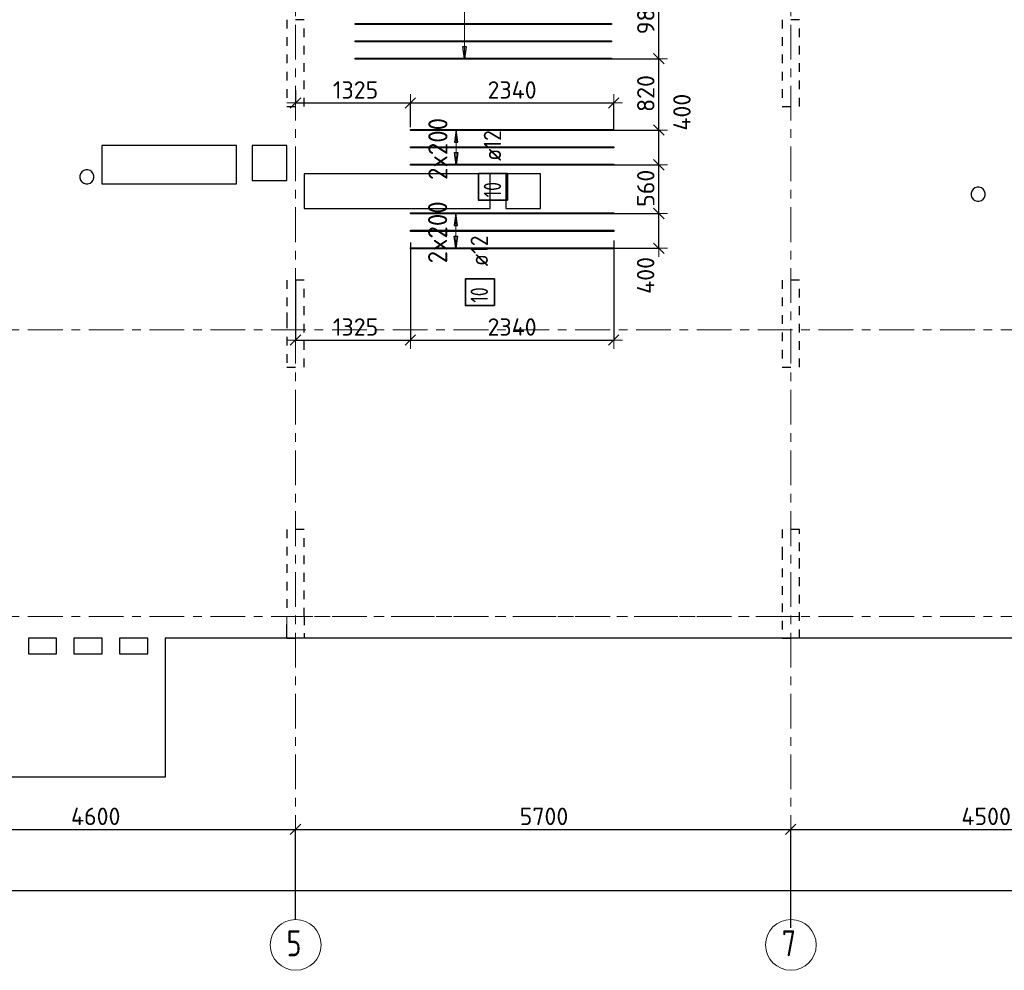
# Model space of a CAD drawing. Header units: metres. Extents: x -38 to 97, y -15 to 21.
# Tile 3 of 233: x 11 to 22, y -4 to 7. Entities that reach past the tile are written whole.
import ezdxf

# ---------------------------------------------------------------- set-up
doc = ezdxf.new("R2010")
doc.units = ezdxf.units.M
doc.header["$PDMODE"] = 65
for name, pattern in [('______11', [0.5, 0.4, -0.05, 0, -0.05]), ('______2', [0.0405, 0.03, -0.0105]), ('______3', [0.5, 0.4, -0.1]), ('______5', [1.1, 0.8, -0.1, 0.1, -0.1])]:
    doc.linetypes.add(name, pattern=pattern)
for name, color, linetype, lineweight in [('XR$2$Осевая линия (1)', 7, '______5', 13), ('XR$2$Размерная линия (1)', 7, 'Continuous', 13), ('XR$5$Балка (1)', 7, '______3', 13), ('XR$5$Перекрытие (1)', 7, 'Continuous', 35), ('XR$5$Размерная линия (1)', 7, 'Continuous', 13)]:
    doc.layers.add(name, color=color, linetype=linetype, lineweight=lineweight)
doc.layers.add('XR$5$Арм.стержн.Доп. Арм верхн.зоны Х', color=7, linetype='Continuous', lineweight=35, true_color=0x8c8cff)
doc.layers.add('XR$7$Стена_ бетон несущ.', color=7, linetype='Continuous', lineweight=70, true_color=0xb4b496)
doc.styles.add('ISOCPEUR', font='txt')
doc.dimstyles.new('DIMSTYLE_3', dxfattribs={"dimtxt": 0.2, "dimasz": 0.2, "dimexe": 0, "dimexo": 0, "dimgap": 0.1, "dimtad": 2, "dimdec": 0, "dimlfac": 1000, "dimrnd": 5, "dimzin": 12, "dimdsep": 46, "dimtxsty": 'ISOCPEUR', "dimblk1": 'ALL_ML_STRICH', "dimblk2": 'ALL_ML_STRICH', "dimsah": 1, "dimcen": 0, "dimclrd": 7, "dimclre": 256, "dimclrt": 7, "dimadec": 0, "dimazin": 0, "dimtfac": 1, "dimtdec": 0, "dimtix": 1, "dimtmove": 2, "dimatfit": 3, "dimfxl": 0, "dimtzin": 0, "dimlwd": 0, "dimlwe": -3, "dimarcsym": 0})
doc.dimstyles.new('DIMSTYLE_36', dxfattribs={"dimtxt": 0.2, "dimasz": 0.2, "dimexe": 0, "dimexo": 0, "dimgap": 0.1, "dimtad": 2, "dimdec": 0, "dimlfac": 1000, "dimrnd": 5, "dimzin": 12, "dimdsep": 46, "dimtxsty": 'ISOCPEUR', "dimblk1": 'ALL_ML_STRICH', "dimblk2": 'ALL_ML_STRICH', "dimsah": 1, "dimcen": 0, "dimclrd": 7, "dimclre": 256, "dimclrt": 7, "dimadec": 0, "dimazin": 0, "dimtfac": 1, "dimtdec": 0, "dimtix": 1, "dimtmove": 2, "dimatfit": 3, "dimfxl": 0, "dimtvp": 1.2, "dimtzin": 0, "dimlwd": 0, "dimlwe": -3, "dimarcsym": 0})
doc.dimstyles.new('DIMSTYLE_43', dxfattribs={"dimtxt": 0.2, "dimasz": 0.2, "dimexe": 0, "dimexo": 0, "dimgap": 0.1, "dimtad": 0, "dimdec": 0, "dimlfac": 1000, "dimrnd": 5, "dimzin": 12, "dimdsep": 46, "dimtxsty": 'ISOCPEUR', "dimblk1": 'ALL_ML_STRICH', "dimblk2": 'ALL_ML_STRICH', "dimsah": 1, "dimcen": 0, "dimclrd": 7, "dimclre": 256, "dimclrt": 7, "dimadec": 0, "dimazin": 0, "dimtfac": 1, "dimtdec": 0, "dimtix": 1, "dimtmove": 2, "dimatfit": 3, "dimfxl": 0, "dimtvp": 1.2, "dimtzin": 0, "dimlwd": 0, "dimlwe": -3, "dimarcsym": 0})

# ---------------------------------------------------------------- blocks, each defined once
blk = doc.blocks.new('ALL_ML_STRICH')
at = {"color": 0, "linetype": 'ByBlock', "lineweight": -2}
for p, q in [((-1, 0), (0.5, 0)), ((-0.3, -0.3), (0.3, 0.3)), ((0, -0.5), (0, 0.5))]:
    blk.add_line(p, q, dxfattribs=at)
blk = doc.blocks.new('*D12')
at = {"layer": 'DEFPOINTS', "color": 7, "linetype": 'Continuous', "lineweight": 13, "transparency": 33554687}
for p in [(0.5, -3.103), (0.5, -3.156), (61.6, -3.14)]:
    blk.add_point(p, dxfattribs=at)
at = {"layer": 'XR$2$Размерная линия (1)', "color": 9, "linetype": 'Continuous', "lineweight": -2, "true_color": 0xc7c7c7, "transparency": 33554687}
for p, q in [((0.5, -3.123), (0.5, -3.156)), ((61.6, -3.156), (61.6, -3.156))]:
    blk.add_line(p, q, dxfattribs=at)
at = {"layer": 'XR$2$Размерная линия (1)', "color": 7, "linetype": 'Continuous', "lineweight": -2, "transparency": 33554687}
blk.add_line((0.5, -3.156), (61.6, -3.156), dxfattribs=at)
at = {"layer": 'XR$2$Размерная линия (1)', "color": 7, "linetype": 'Continuous', "lineweight": 13, "transparency": 33554687, "xscale": 0.2, "yscale": 0.2, "zscale": 0.2, "rotation": 180}
blk.add_blockref('ALL_ML_STRICH', (0.5, -3.156), dxfattribs=at)
at = {"layer": 'XR$2$Размерная линия (1)', "color": 7, "linetype": 'Continuous', "lineweight": 13, "transparency": 33554687, "xscale": 0.2, "yscale": 0.2, "zscale": 0.2}
blk.add_blockref('ALL_ML_STRICH', (61.6, -3.156), dxfattribs=at)
at = {"layer": 'XR$2$Размерная линия (1)', "color": 7, "linetype": 'Continuous', "lineweight": 13, "transparency": 33554687, "insert": (31.1, -3.006), "char_height": 0.2, "width": 1, "attachment_point": 5, "style": 'ISOCPEUR'}
blk.add_mtext('\\A1;{61100}', dxfattribs=at)
blk = doc.blocks.new('*D15')
at = {"layer": 'DEFPOINTS', "color": 7, "linetype": 'Continuous', "lineweight": 13, "transparency": 33554687}
for p in [(9.15, -2.452), (9.15, -3.513), (13.75, -3.513)]:
    blk.add_point(p, dxfattribs=at)
at = {"layer": 'XR$2$Размерная линия (1)', "color": 9, "linetype": 'Continuous', "lineweight": -2, "true_color": 0xc7c7c7, "transparency": 33554687}
for p, q in [((9.15, -3.493), (9.15, -2.452)), ((13.75, -3.493), (13.75, -2.452))]:
    blk.add_line(p, q, dxfattribs=at)
at = {"layer": 'XR$2$Размерная линия (1)', "color": 7, "linetype": 'Continuous', "lineweight": -2, "transparency": 33554687}
blk.add_line((9.15, -2.452), (13.75, -2.452), dxfattribs=at)
at = {"layer": 'XR$2$Размерная линия (1)', "color": 7, "linetype": 'Continuous', "lineweight": 13, "transparency": 33554687, "xscale": 0.2, "yscale": 0.2, "zscale": 0.2, "rotation": 180}
blk.add_blockref('ALL_ML_STRICH', (9.15, -2.452), dxfattribs=at)
at = {"layer": 'XR$2$Размерная линия (1)', "color": 7, "linetype": 'Continuous', "lineweight": 13, "transparency": 33554687, "xscale": 0.2, "yscale": 0.2, "zscale": 0.2}
blk.add_blockref('ALL_ML_STRICH', (13.75, -2.452), dxfattribs=at)
at = {"layer": 'XR$2$Размерная линия (1)', "color": 7, "linetype": 'Continuous', "lineweight": 13, "transparency": 33554687, "insert": (11.45, -2.302), "char_height": 0.2, "width": 0.8, "attachment_point": 5, "style": 'ISOCPEUR'}
blk.add_mtext('\\A1;{4600}', dxfattribs=at)
blk = doc.blocks.new('*D16')
at = {"layer": 'DEFPOINTS', "color": 7, "linetype": 'Continuous', "lineweight": 13, "transparency": 33554687}
for p in [(13.75, -2.452), (13.75, -3.513), (19.45, -3.607)]:
    blk.add_point(p, dxfattribs=at)
at = {"layer": 'XR$2$Размерная линия (1)', "color": 9, "linetype": 'Continuous', "lineweight": -2, "true_color": 0xc7c7c7, "transparency": 33554687}
for p, q in [((13.75, -3.493), (13.75, -2.452)), ((19.45, -3.587), (19.45, -2.452))]:
    blk.add_line(p, q, dxfattribs=at)
at = {"layer": 'XR$2$Размерная линия (1)', "color": 7, "linetype": 'Continuous', "lineweight": -2, "transparency": 33554687}
blk.add_line((13.75, -2.452), (19.45, -2.452), dxfattribs=at)
at = {"layer": 'XR$2$Размерная линия (1)', "color": 7, "linetype": 'Continuous', "lineweight": 13, "transparency": 33554687, "xscale": 0.2, "yscale": 0.2, "zscale": 0.2, "rotation": 180}
blk.add_blockref('ALL_ML_STRICH', (13.75, -2.452), dxfattribs=at)
at = {"layer": 'XR$2$Размерная линия (1)', "color": 7, "linetype": 'Continuous', "lineweight": 13, "transparency": 33554687, "xscale": 0.2, "yscale": 0.2, "zscale": 0.2}
blk.add_blockref('ALL_ML_STRICH', (19.45, -2.452), dxfattribs=at)
at = {"layer": 'XR$2$Размерная линия (1)', "color": 7, "linetype": 'Continuous', "lineweight": 13, "transparency": 33554687, "insert": (16.61, -2.302), "char_height": 0.2, "width": 0.8, "attachment_point": 5, "style": 'ISOCPEUR'}
blk.add_mtext('\\A1;{5700}', dxfattribs=at)
blk = doc.blocks.new('*D17')
at = {"layer": 'DEFPOINTS', "color": 7, "linetype": 'Continuous', "lineweight": 13, "transparency": 33554687}
for p in [(19.45, -2.452), (19.45, -3.607), (23.95, -3.521)]:
    blk.add_point(p, dxfattribs=at)
at = {"layer": 'XR$2$Размерная линия (1)', "color": 9, "linetype": 'Continuous', "lineweight": -2, "true_color": 0xc7c7c7, "transparency": 33554687}
for p, q in [((19.45, -3.587), (19.45, -2.452)), ((23.95, -3.501), (23.95, -2.452))]:
    blk.add_line(p, q, dxfattribs=at)
at = {"layer": 'XR$2$Размерная линия (1)', "color": 7, "linetype": 'Continuous', "lineweight": -2, "transparency": 33554687}
blk.add_line((19.45, -2.452), (23.95, -2.452), dxfattribs=at)
at = {"layer": 'XR$2$Размерная линия (1)', "color": 7, "linetype": 'Continuous', "lineweight": 13, "transparency": 33554687, "xscale": 0.2, "yscale": 0.2, "zscale": 0.2, "rotation": 180}
blk.add_blockref('ALL_ML_STRICH', (19.45, -2.452), dxfattribs=at)
at = {"layer": 'XR$2$Размерная линия (1)', "color": 7, "linetype": 'Continuous', "lineweight": 13, "transparency": 33554687, "xscale": 0.2, "yscale": 0.2, "zscale": 0.2}
blk.add_blockref('ALL_ML_STRICH', (23.95, -2.452), dxfattribs=at)
at = {"layer": 'XR$2$Размерная линия (1)', "color": 7, "linetype": 'Continuous', "lineweight": 13, "transparency": 33554687, "insert": (21.7, -2.302), "char_height": 0.2, "width": 0.8, "attachment_point": 5, "style": 'ISOCPEUR'}
blk.add_mtext('\\A1;{4500}', dxfattribs=at)
blk = doc.blocks.new('*D631')
at = {"layer": 'DEFPOINTS', "color": 7, "linetype": 'Continuous', "lineweight": 13, "transparency": 33554687}
for p in [(17.277, 4.639), (17.312, 4.239), (17.932, 4.239)]:
    blk.add_point(p, dxfattribs=at)
at = {"layer": 'XR$5$Размерная линия (1)', "color": 9, "linetype": 'Continuous', "lineweight": -2, "true_color": 0xc7c7c7, "transparency": 33554687}
for p, q in [((17.297, 4.639), (17.932, 4.639)), ((17.332, 4.239), (17.932, 4.239))]:
    blk.add_line(p, q, dxfattribs=at)
at = {"layer": 'XR$5$Размерная линия (1)', "color": 7, "linetype": 'Continuous', "lineweight": -2, "transparency": 33554687}
blk.add_line((17.932, 4.239), (17.932, 4.639), dxfattribs=at)
at = {"layer": 'XR$5$Размерная линия (1)', "color": 7, "linetype": 'Continuous', "lineweight": 13, "transparency": 33554687, "xscale": 0.2, "yscale": 0.2, "zscale": 0.2}
for p, rotation in [((17.932, 4.639), 90), ((17.932, 4.239), 270)]:
    blk.add_blockref('ALL_ML_STRICH', p, dxfattribs=dict(at, rotation=rotation))
at = {"layer": 'XR$5$Размерная линия (1)', "color": 7, "linetype": 'Continuous', "lineweight": 13, "transparency": 33554687, "insert": (17.78, 3.926), "char_height": 0.2, "width": 0.6, "attachment_point": 5, "rotation": 90, "style": 'ISOCPEUR'}
blk.add_mtext('\\A1;{400}', dxfattribs=at)
blk = doc.blocks.new('*D632')
at = {"layer": 'DEFPOINTS', "color": 7, "linetype": 'Continuous', "lineweight": 13, "transparency": 33554687}
for p in [(17.355, 5.199), (17.277, 4.639), (17.932, 4.639)]:
    blk.add_point(p, dxfattribs=at)
at = {"layer": 'XR$5$Размерная линия (1)', "color": 9, "linetype": 'Continuous', "lineweight": -2, "true_color": 0xc7c7c7, "transparency": 33554687}
for p, q in [((17.375, 5.199), (17.932, 5.199)), ((17.297, 4.639), (17.932, 4.639))]:
    blk.add_line(p, q, dxfattribs=at)
at = {"layer": 'XR$5$Размерная линия (1)', "color": 7, "linetype": 'Continuous', "lineweight": -2, "transparency": 33554687}
blk.add_line((17.932, 4.639), (17.932, 5.199), dxfattribs=at)
at = {"layer": 'XR$5$Размерная линия (1)', "color": 7, "linetype": 'Continuous', "lineweight": 13, "transparency": 33554687, "xscale": 0.2, "yscale": 0.2, "zscale": 0.2}
for p, rotation in [((17.932, 5.199), 90), ((17.932, 4.639), 270)]:
    blk.add_blockref('ALL_ML_STRICH', p, dxfattribs=dict(at, rotation=rotation))
at = {"layer": 'XR$5$Размерная линия (1)', "color": 7, "linetype": 'Continuous', "lineweight": 13, "transparency": 33554687, "insert": (17.782, 4.929), "char_height": 0.2, "width": 0.6, "attachment_point": 5, "rotation": 90, "style": 'ISOCPEUR'}
blk.add_mtext('\\A1;{560}', dxfattribs=at)
blk = doc.blocks.new('*D633')
at = {"layer": 'DEFPOINTS', "color": 7, "linetype": 'Continuous', "lineweight": 13, "transparency": 33554687}
for p in [(17.348, 5.599), (17.355, 5.199), (17.932, 5.199)]:
    blk.add_point(p, dxfattribs=at)
at = {"layer": 'XR$5$Размерная линия (1)', "color": 9, "linetype": 'Continuous', "lineweight": -2, "true_color": 0xc7c7c7, "transparency": 33554687}
for p, q in [((17.368, 5.599), (17.932, 5.599)), ((17.375, 5.199), (17.932, 5.199))]:
    blk.add_line(p, q, dxfattribs=at)
at = {"layer": 'XR$5$Размерная линия (1)', "color": 7, "linetype": 'Continuous', "lineweight": -2, "transparency": 33554687}
blk.add_line((17.932, 5.199), (17.932, 5.599), dxfattribs=at)
at = {"layer": 'XR$5$Размерная линия (1)', "color": 7, "linetype": 'Continuous', "lineweight": 13, "transparency": 33554687, "xscale": 0.2, "yscale": 0.2, "zscale": 0.2}
for p, rotation in [((17.932, 5.599), 90), ((17.932, 5.199), 270)]:
    blk.add_blockref('ALL_ML_STRICH', p, dxfattribs=dict(at, rotation=rotation))
at = {"layer": 'XR$5$Размерная линия (1)', "color": 7, "linetype": 'Continuous', "lineweight": 13, "transparency": 33554687, "insert": (18.198, 5.805), "char_height": 0.2, "width": 0.6, "attachment_point": 5, "rotation": 90, "style": 'ISOCPEUR'}
blk.add_mtext('\\A1;{400}', dxfattribs=at)
blk = doc.blocks.new('*D634')
at = {"layer": 'DEFPOINTS', "color": 7, "linetype": 'Continuous', "lineweight": 13, "transparency": 33554687}
for p in [(17.314, 6.42), (17.348, 5.599), (17.932, 5.599)]:
    blk.add_point(p, dxfattribs=at)
at = {"layer": 'XR$5$Размерная линия (1)', "color": 9, "linetype": 'Continuous', "lineweight": -2, "true_color": 0xc7c7c7, "transparency": 33554687}
for p, q in [((17.334, 6.42), (17.932, 6.42)), ((17.368, 5.599), (17.932, 5.599))]:
    blk.add_line(p, q, dxfattribs=at)
at = {"layer": 'XR$5$Размерная линия (1)', "color": 7, "linetype": 'Continuous', "lineweight": -2, "transparency": 33554687}
blk.add_line((17.932, 5.599), (17.932, 6.42), dxfattribs=at)
at = {"layer": 'XR$5$Размерная линия (1)', "color": 7, "linetype": 'Continuous', "lineweight": 13, "transparency": 33554687, "xscale": 0.2, "yscale": 0.2, "zscale": 0.2}
for p, rotation in [((17.932, 6.42), 90), ((17.932, 5.599), 270)]:
    blk.add_blockref('ALL_ML_STRICH', p, dxfattribs=dict(at, rotation=rotation))
at = {"layer": 'XR$5$Размерная линия (1)', "color": 7, "linetype": 'Continuous', "lineweight": 13, "transparency": 33554687, "insert": (17.782, 6.02), "char_height": 0.2, "width": 0.6, "attachment_point": 5, "rotation": 90, "style": 'ISOCPEUR'}
blk.add_mtext('\\A1;{820}', dxfattribs=at)
blk = doc.blocks.new('*D635')
at = {"layer": 'DEFPOINTS', "color": 7, "linetype": 'Continuous', "lineweight": 13, "transparency": 33554687}
for p in [(17.837, 7.4), (17.314, 6.42), (17.932, 6.42)]:
    blk.add_point(p, dxfattribs=at)
at = {"layer": 'XR$5$Размерная линия (1)', "color": 9, "linetype": 'Continuous', "lineweight": -2, "true_color": 0xc7c7c7, "transparency": 33554687}
for p, q in [((17.857, 7.4), (17.932, 7.4)), ((17.334, 6.42), (17.932, 6.42))]:
    blk.add_line(p, q, dxfattribs=at)
at = {"layer": 'XR$5$Размерная линия (1)', "color": 7, "linetype": 'Continuous', "lineweight": -2, "transparency": 33554687}
blk.add_line((17.932, 6.42), (17.932, 7.4), dxfattribs=at)
at = {"layer": 'XR$5$Размерная линия (1)', "color": 7, "linetype": 'Continuous', "lineweight": 13, "transparency": 33554687, "xscale": 0.2, "yscale": 0.2, "zscale": 0.2}
for p, rotation in [((17.932, 7.4), 90), ((17.932, 6.42), 270)]:
    blk.add_blockref('ALL_ML_STRICH', p, dxfattribs=dict(at, rotation=rotation))
at = {"layer": 'XR$5$Размерная линия (1)', "color": 7, "linetype": 'Continuous', "lineweight": 13, "transparency": 33554687, "insert": (17.782, 6.92), "char_height": 0.2, "width": 0.6, "attachment_point": 5, "rotation": 90, "style": 'ISOCPEUR'}
blk.add_mtext('\\A1;{980}', dxfattribs=at)
blk = doc.blocks.new('*D641')
at = {"layer": 'DEFPOINTS', "color": 7, "linetype": 'Continuous', "lineweight": 13, "transparency": 33554687}
for p in [(13.75, 6.039), (13.75, 5.911), (15.073, 5.613)]:
    blk.add_point(p, dxfattribs=at)
at = {"layer": 'XR$5$Размерная линия (1)', "color": 9, "linetype": 'Continuous', "lineweight": -2, "true_color": 0xc7c7c7, "transparency": 33554687}
for p, q in [((13.75, 6.059), (13.75, 5.911)), ((15.073, 5.633), (15.073, 5.911))]:
    blk.add_line(p, q, dxfattribs=at)
at = {"layer": 'XR$5$Размерная линия (1)', "color": 7, "linetype": 'Continuous', "lineweight": -2, "transparency": 33554687}
blk.add_line((13.75, 5.911), (15.073, 5.911), dxfattribs=at)
at = {"layer": 'XR$5$Размерная линия (1)', "color": 7, "linetype": 'Continuous', "lineweight": 13, "transparency": 33554687, "xscale": 0.2, "yscale": 0.2, "zscale": 0.2, "rotation": 180}
blk.add_blockref('ALL_ML_STRICH', (13.75, 5.911), dxfattribs=at)
at = {"layer": 'XR$5$Размерная линия (1)', "color": 7, "linetype": 'Continuous', "lineweight": 13, "transparency": 33554687, "xscale": 0.2, "yscale": 0.2, "zscale": 0.2}
blk.add_blockref('ALL_ML_STRICH', (15.073, 5.911), dxfattribs=at)
at = {"layer": 'XR$5$Размерная линия (1)', "color": 7, "linetype": 'Continuous', "lineweight": 13, "transparency": 33554687, "insert": (14.441, 6.061), "char_height": 0.2, "width": 0.8, "attachment_point": 5, "style": 'ISOCPEUR'}
blk.add_mtext('\\A1;{1325}', dxfattribs=at)
blk = doc.blocks.new('*D642')
at = {"layer": 'DEFPOINTS', "color": 7, "linetype": 'Continuous', "lineweight": 13, "transparency": 33554687}
for p in [(15.073, 5.911), (15.073, 5.613), (17.413, 5.592)]:
    blk.add_point(p, dxfattribs=at)
at = {"layer": 'XR$5$Размерная линия (1)', "color": 9, "linetype": 'Continuous', "lineweight": -2, "true_color": 0xc7c7c7, "transparency": 33554687}
for p, q in [((15.073, 5.633), (15.073, 5.911)), ((17.413, 5.612), (17.413, 5.911))]:
    blk.add_line(p, q, dxfattribs=at)
at = {"layer": 'XR$5$Размерная линия (1)', "color": 7, "linetype": 'Continuous', "lineweight": -2, "transparency": 33554687}
blk.add_line((15.073, 5.911), (17.413, 5.911), dxfattribs=at)
at = {"layer": 'XR$5$Размерная линия (1)', "color": 7, "linetype": 'Continuous', "lineweight": 13, "transparency": 33554687, "xscale": 0.2, "yscale": 0.2, "zscale": 0.2, "rotation": 180}
blk.add_blockref('ALL_ML_STRICH', (15.073, 5.911), dxfattribs=at)
at = {"layer": 'XR$5$Размерная линия (1)', "color": 7, "linetype": 'Continuous', "lineweight": 13, "transparency": 33554687, "xscale": 0.2, "yscale": 0.2, "zscale": 0.2}
blk.add_blockref('ALL_ML_STRICH', (17.413, 5.911), dxfattribs=at)
at = {"layer": 'XR$5$Размерная линия (1)', "color": 7, "linetype": 'Continuous', "lineweight": 13, "transparency": 33554687, "insert": (16.243, 6.061), "char_height": 0.2, "width": 0.8, "attachment_point": 5, "style": 'ISOCPEUR'}
blk.add_mtext('\\A1;{2340}', dxfattribs=at)
blk = doc.blocks.new('*D643')
at = {"layer": 'DEFPOINTS', "color": 7, "linetype": 'Continuous', "lineweight": 13, "transparency": 33554687}
for p in [(15.073, 4.325), (13.75, 3.899), (13.75, 3.182)]:
    blk.add_point(p, dxfattribs=at)
at = {"layer": 'XR$5$Размерная линия (1)', "color": 9, "linetype": 'Continuous', "lineweight": -2, "true_color": 0xc7c7c7, "transparency": 33554687}
for p, q in [((15.073, 4.305), (15.073, 3.182)), ((13.75, 3.879), (13.75, 3.182))]:
    blk.add_line(p, q, dxfattribs=at)
at = {"layer": 'XR$5$Размерная линия (1)', "color": 7, "linetype": 'Continuous', "lineweight": -2, "transparency": 33554687}
blk.add_line((13.75, 3.182), (15.073, 3.182), dxfattribs=at)
at = {"layer": 'XR$5$Размерная линия (1)', "color": 7, "linetype": 'Continuous', "lineweight": 13, "transparency": 33554687, "xscale": 0.2, "yscale": 0.2, "zscale": 0.2, "rotation": 180}
blk.add_blockref('ALL_ML_STRICH', (13.75, 3.182), dxfattribs=at)
at = {"layer": 'XR$5$Размерная линия (1)', "color": 7, "linetype": 'Continuous', "lineweight": 13, "transparency": 33554687, "xscale": 0.2, "yscale": 0.2, "zscale": 0.2}
blk.add_blockref('ALL_ML_STRICH', (15.073, 3.182), dxfattribs=at)
at = {"layer": 'XR$5$Размерная линия (1)', "color": 7, "linetype": 'Continuous', "lineweight": 13, "transparency": 33554687, "insert": (14.441, 3.332), "char_height": 0.2, "width": 0.8, "attachment_point": 5, "style": 'ISOCPEUR'}
blk.add_mtext('\\A1;{1325}', dxfattribs=at)
blk = doc.blocks.new('*D644')
at = {"layer": 'DEFPOINTS', "color": 7, "linetype": 'Continuous', "lineweight": 13, "transparency": 33554687}
for p in [(15.073, 4.325), (17.413, 4.346), (15.073, 3.182)]:
    blk.add_point(p, dxfattribs=at)
at = {"layer": 'XR$5$Размерная линия (1)', "color": 9, "linetype": 'Continuous', "lineweight": -2, "true_color": 0xc7c7c7, "transparency": 33554687}
for p, q in [((17.413, 4.326), (17.413, 3.182)), ((15.073, 4.305), (15.073, 3.182))]:
    blk.add_line(p, q, dxfattribs=at)
at = {"layer": 'XR$5$Размерная линия (1)', "color": 7, "linetype": 'Continuous', "lineweight": -2, "transparency": 33554687}
blk.add_line((15.073, 3.182), (17.413, 3.182), dxfattribs=at)
at = {"layer": 'XR$5$Размерная линия (1)', "color": 7, "linetype": 'Continuous', "lineweight": 13, "transparency": 33554687, "xscale": 0.2, "yscale": 0.2, "zscale": 0.2, "rotation": 180}
blk.add_blockref('ALL_ML_STRICH', (15.073, 3.182), dxfattribs=at)
at = {"layer": 'XR$5$Размерная линия (1)', "color": 7, "linetype": 'Continuous', "lineweight": 13, "transparency": 33554687, "xscale": 0.2, "yscale": 0.2, "zscale": 0.2}
blk.add_blockref('ALL_ML_STRICH', (17.413, 3.182), dxfattribs=at)
at = {"layer": 'XR$5$Размерная линия (1)', "color": 7, "linetype": 'Continuous', "lineweight": 13, "transparency": 33554687, "insert": (16.243, 3.332), "char_height": 0.2, "width": 0.8, "attachment_point": 5, "style": 'ISOCPEUR'}
blk.add_mtext('\\A1;{2340}', dxfattribs=at)

msp = doc.modelspace()

# ---------------------------------------------------------------- linework, layer by layer
at = {"layer": 'XR$2$Осевая линия (1)', "color": 253, "linetype": '______11', "lineweight": 13, "true_color": 0xa0a0a0, "transparency": 33554687}
for p, q in [((13.75, -3.39), (13.75, 8.13)), ((19.45, -3.39), (19.45, 8.13)), ((-2.63, 3.3), (62.6, 3.3)), ((-2.63, 0), (62.6, 0))]:
    msp.add_line(p, q, dxfattribs=at)
at = {"layer": 'XR$2$Осевая линия (1)', "color": 7, "linetype": 'Continuous', "lineweight": 13, "transparency": 33554687}
for centre in [(13.7524, -3.7819), (19.4524, -3.7819)]:
    msp.add_circle(centre, 0.2924, dxfattribs=at)
at = {"layer": 'XR$5$Арм.стержн.Доп. Арм верхн.зоны Х', "color": 7, "linetype": 'Continuous', "lineweight": 13, "transparency": 33554687}
for p, q in [((15.6951, 6.4204), (15.6951, 12.2204)), ((15.6951, 6.4204), (15.6951, 6.4204)), ((15.5989, 5.5993), (15.5989, 5.5993)), ((15.5989, 5.1993), (15.5989, 5.5993)), ((15.5989, 5.1993), (15.5989, 5.1993)), ((15.5958, 4.6393), (15.5958, 4.6393)), ((15.5958, 4.2393), (15.5958, 4.6393)), ((15.5958, 4.2393), (15.5958, 4.2393))]:
    msp.add_line(p, q, dxfattribs=at)
at = {"layer": 'XR$5$Арм.стержн.Доп. Арм верхн.зоны Х', "color": 7, "linetype": 'Continuous', "lineweight": 25, "transparency": 33554687}
for p, q in [((15.6951, 6.4204), (15.6751, 6.5604)), ((15.6751, 6.5604), (15.7151, 6.5604)), ((15.7151, 6.5604), (15.6951, 6.4204)), ((15.5989, 5.5993), (15.5789, 5.4593)), ((15.6189, 5.4593), (15.5989, 5.5993)), ((15.5789, 5.4593), (15.6189, 5.4593)), ((15.5989, 5.1993), (15.5789, 5.3393)), ((15.5789, 5.3393), (15.6189, 5.3393)), ((15.6189, 5.3393), (15.5989, 5.1993)), ((15.5958, 4.6393), (15.5758, 4.4993)), ((15.6158, 4.4993), (15.5958, 4.6393)), ((15.5758, 4.4993), (15.6158, 4.4993)), ((15.5958, 4.2393), (15.5758, 4.3793)), ((15.5758, 4.3793), (15.6158, 4.3793)), ((15.6158, 4.3793), (15.5958, 4.2393))]:
    msp.add_line(p, q, dxfattribs=at)
at = {"layer": 'XR$5$Арм.стержн.Доп. Арм верхн.зоны Х', "color": 253, "linetype": 'Continuous', "lineweight": -3, "true_color": 0xa0a0a0, "transparency": 33554687}
for p, q in [((15.6951, 6.4204), (15.5951, 6.4204)), ((15.6951, 6.4204), (15.7951, 6.4204)), ((15.5989, 5.5993), (15.4989, 5.5993)), ((15.5989, 5.5993), (15.6989, 5.5993)), ((15.5989, 5.1993), (15.4989, 5.1993)), ((15.5989, 5.1993), (15.6989, 5.1993)), ((15.5958, 4.6393), (15.4958, 4.6393)), ((15.5958, 4.6393), (15.6958, 4.6393)), ((15.5958, 4.2393), (15.4958, 4.2393)), ((15.5958, 4.2393), (15.6958, 4.2393))]:
    msp.add_line(p, q, dxfattribs=at)
at = {"layer": 'XR$5$Арм.стержн.Доп. Арм верхн.зоны Х', "color": 34, "linetype": 'Continuous', "lineweight": 25, "transparency": 33554687}
for points in [[(17.387, 6.8144), (14.437, 6.8144), (14.437, 6.8264), (17.387, 6.8264), (17.387, 6.8144)], [(17.387, 6.6144), (14.437, 6.6144), (14.437, 6.6264), (17.387, 6.6264), (17.387, 6.6144)], [(17.387, 6.4144), (14.437, 6.4144), (14.437, 6.4264), (17.387, 6.4264), (17.387, 6.4144)], [(17.4128, 5.5933), (15.0728, 5.5933), (15.0728, 5.6053), (17.4128, 5.6053), (17.4128, 5.5933)], [(17.4128, 5.3933), (15.0728, 5.3933), (15.0728, 5.4053), (17.4128, 5.4053), (17.4128, 5.3933)], [(17.4128, 5.1933), (15.0728, 5.1933), (15.0728, 5.2053), (17.4128, 5.2053), (17.4128, 5.1933)], [(17.4128, 4.6333), (15.0728, 4.6333), (15.0728, 4.6453), (17.4128, 4.6453), (17.4128, 4.6333)], [(17.4128, 4.4333), (15.0728, 4.4333), (15.0728, 4.4453), (17.4128, 4.4453), (17.4128, 4.4333)], [(17.4128, 4.2333), (15.0728, 4.2333), (15.0728, 4.2453), (17.4128, 4.2453), (17.4128, 4.2333)]]:
    msp.add_lwpolyline(points, dxfattribs=at)
at = {"layer": 'XR$5$Арм.стержн.Доп. Арм верхн.зоны Х', "color": 7, "linetype": 'Continuous', "lineweight": 35, "transparency": 33554687}
for points in [[(16.1902, 4.7908), (16.1902, 5.0975), (15.8569, 5.0975), (15.8569, 4.7908), (16.1902, 4.7908)], [(16.0386, 3.5784), (16.0386, 3.8851), (15.7053, 3.8851), (15.7053, 3.5784), (16.0386, 3.5784)]]:
    msp.add_lwpolyline(points, dxfattribs=at)
at = {"layer": 'XR$5$Балка (1)', "color": 7, "linetype": '______2', "lineweight": 18, "transparency": 33554687}
for p, q in [((13.6501, 0.0002), (13.6501, -0.2498)), ((19.55, 0.0002), (13.6501, 0.0002)), ((19.55, -0.2498), (19.55, 0.0002))]:
    msp.add_line(p, q, dxfattribs=at)
at = {"layer": 'XR$5$Перекрытие (1)', "color": 7, "linetype": 'Continuous', "lineweight": 25, "transparency": 33554687}
for p, q in [((11.52, 5.4203), (11.52, 4.9803)), ((13.07, 5.4203), (11.52, 5.4203)), ((13.07, 4.9803), (13.07, 5.4203)), ((13.6501, 5.4201), (13.2501, 5.42)), ((13.2501, 5.42), (13.2501, 5.02)), ((13.6501, 5.0201), (13.6501, 5.4201)), ((11.2913, 5.1174), (11.2765, 5.0969)), ((11.3117, 5.1322), (11.2913, 5.1174)), ((11.3357, 5.14), (11.3117, 5.1322)), ((11.361, 5.14), (11.3357, 5.14)), ((11.385, 5.1322), (11.361, 5.14)), ((11.4054, 5.1174), (11.385, 5.1322)), ((11.4202, 5.0969), (11.4054, 5.1174)), ((11.2765, 5.0969), (11.2687, 5.0729)), ((11.2687, 5.0729), (11.2687, 5.0477)), ((11.2687, 5.0477), (11.2765, 5.0237)), ((11.2765, 5.0237), (11.2913, 5.0033)), ((11.2913, 5.0033), (11.3117, 4.9885)), ((11.3117, 4.9885), (11.3357, 4.9807)), ((11.361, 4.9807), (11.385, 4.9885)), ((11.385, 4.9885), (11.4054, 5.0033)), ((11.4054, 5.0033), (11.4202, 5.0237)), ((11.428, 5.0729), (11.4202, 5.0969)), ((11.4202, 5.0237), (11.428, 5.0477)), ((11.428, 5.0477), (11.428, 5.0729)), ((13.2501, 5.02), (13.6501, 5.0201)), ((13.85, 5.0968), (13.85, 4.6968)), ((15.99, 5.0968), (13.85, 5.0968)), ((15.99, 4.6968), (15.99, 5.0968)), ((16.17, 5.0968), (16.17, 4.6968)), ((16.57, 5.0968), (16.17, 5.0968)), ((16.57, 4.6968), (16.57, 5.0968)), ((11.3357, 4.9807), (11.361, 4.9807)), ((11.52, 4.9803), (13.07, 4.9803)), ((21.536, 4.8976), (21.5282, 4.8736)), ((21.5282, 4.8736), (21.5282, 4.8483)), ((21.5509, 4.918), (21.536, 4.8976)), ((21.5713, 4.9328), (21.5509, 4.918)), ((21.5953, 4.9406), (21.5713, 4.9328)), ((21.6205, 4.9406), (21.5953, 4.9406)), ((21.6445, 4.9328), (21.6205, 4.9406)), ((21.6649, 4.918), (21.6445, 4.9328)), ((21.6798, 4.8976), (21.6649, 4.918)), ((21.6876, 4.8736), (21.6798, 4.8976)), ((21.6876, 4.8483), (21.6876, 4.8736)), ((21.5282, 4.8483), (21.536, 4.8243)), ((21.536, 4.8243), (21.5509, 4.8039)), ((21.5509, 4.8039), (21.5713, 4.7891)), ((21.5713, 4.7891), (21.5953, 4.7813)), ((21.5953, 4.7813), (21.6205, 4.7813)), ((21.6205, 4.7813), (21.6445, 4.7891)), ((21.6445, 4.7891), (21.6649, 4.8039)), ((21.6649, 4.8039), (21.6798, 4.8243)), ((21.6798, 4.8243), (21.6876, 4.8483)), ((13.85, 4.6968), (15.99, 4.6968)), ((16.17, 4.6968), (16.57, 4.6968)), ((11, -0.2498), (10.675, -0.2498)), ((10.675, -0.2498), (10.675, -0.4298)), ((11, -0.4298), (11, -0.2498)), ((11.525, -0.2498), (11.2, -0.2498)), ((11.2, -0.2498), (11.2, -0.4298)), ((11.525, -0.4298), (11.525, -0.2498)), ((12.05, -0.2498), (11.725, -0.2498)), ((11.725, -0.2498), (11.725, -0.4298)), ((12.05, -0.4298), (12.05, -0.2498)), ((13.6501, -0.2498), (12.25, -0.2498)), ((12.25, -0.2498), (12.25, -0.4298)), ((13.6501, -0.2498), (13.6501, -0.2498)), ((19.55, -0.2498), (13.6501, -0.2498)), ((25.925, -0.2499), (19.55, -0.2498)), ((10.675, -0.4298), (11, -0.4298)), ((11.2, -0.4298), (11.525, -0.4298)), ((11.725, -0.4298), (12.05, -0.4298)), ((12.25, -0.4298), (12.25, -1.8498)), ((12.25, -1.8498), (8.9, -1.8498))]:
    msp.add_line(p, q, dxfattribs=at)
at = {"layer": 'XR$7$Стена_ бетон несущ.', "color": 253, "linetype": '______2', "lineweight": -3, "true_color": 0xa0a0a0, "transparency": 33554687}
for p, q in [((13.85, 6.87), (13.65, 6.87)), ((13.65, 6.87), (13.65, 5.87)), ((13.85, 5.87), (13.85, 6.87)), ((19.35, 6.87), (19.35, 5.87)), ((19.55, 6.87), (19.35, 6.87)), ((19.55, 5.87), (19.55, 6.87)), ((13.65, 5.87), (13.85, 5.87)), ((19.35, 5.87), (19.55, 5.87)), ((13.85, 3.87), (13.65, 3.87)), ((13.65, 3.87), (13.65, 3.5001)), ((13.85, 2.87), (13.85, 3.87)), ((19.35, 3.87), (19.35, 2.87)), ((19.55, 3.87), (19.35, 3.87)), ((19.55, 2.87), (19.55, 3.87)), ((13.65, 3.5001), (13.65, 3.4201)), ((13.65, 3.4201), (13.65, 2.87)), ((13.65, 2.87), (13.85, 2.87)), ((19.35, 2.87), (19.55, 2.87)), ((13.85, 1), (13.65, 1)), ((13.65, 1), (13.65, 0)), ((13.85, 0), (13.85, 1)), ((19.55, 1), (19.35, 1)), ((19.35, 1), (19.35, 0.75)), ((19.55, 0.75), (19.55, 1)), ((19.35, 0.75), (19.35, -0.25)), ((19.55, 0.5702), (19.55, 0.75)), ((19.55, -0.25), (19.55, 0.5702)), ((13.65, 0), (13.6501, 0)), ((13.6501, -0.194), (13.6501, 0)), ((13.85, 0), (13.85, -0.194)), ((13.6501, -0.25), (13.6501, -0.194)), ((13.85, -0.194), (13.85, -0.25)), ((13.6501, -0.25), (13.85, -0.25)), ((19.35, -0.25), (19.55, -0.25))]:
    msp.add_line(p, q, dxfattribs=at)

# ---------------------------------------------------------------- texts
at = {"layer": 'XR$2$Осевая линия (1)', "color": 7, "linetype": 'Continuous', "lineweight": 13, "transparency": 33554687, "char_height": 0.3, "width": 0.326407, "attachment_point": 7, "style": 'ISOCPEUR'}
for s, insert in [('\\W0.78;5', (13.6474, -3.9124)), ('\\W0.78;7', (19.3474, -3.9124))]:
    msp.add_mtext(s, dxfattribs=dict(at, insert=insert))
at = {"layer": 'XR$5$Арм.стержн.Доп. Арм верхн.зоны Х', "color": 7, "linetype": 'Continuous', "lineweight": 13, "transparency": 33554687, "char_height": 0.22, "width": 0.873359, "attachment_point": 7, "rotation": 90, "style": 'ISOCPEUR'}
for insert in [(15.4989, 5.0253), (15.4958, 4.0653)]:
    msp.add_mtext('\\W0.95;2x200', dxfattribs=dict(at, insert=insert))
at = {"layer": 'XR$5$Арм.стержн.Доп. Арм верхн.зоны Х', "color": 7, "linetype": 'Continuous', "lineweight": 25, "transparency": 33554687, "char_height": 0.2, "attachment_point": 7, "rotation": 90, "style": 'ISOCPEUR'}
for s, insert, width in [('\\W0.89; ø12 ', (16.1169, 5.1308), 0.749105), ('\\W0.75;10', (16.1169, 4.8241), 0.314854), ('\\W0.89; ø12 ', (15.9653, 3.9184), 0.749105), ('\\W0.75;10', (15.9653, 3.6117), 0.314854)]:
    msp.add_mtext(s, dxfattribs=dict(at, insert=insert, width=width))

# ---------------------------------------------------------------- dimensions: what is measured, and where the dimension line sits
at = {"layer": 'XR$2$Размерная линия (1)', "color": 7, "linetype": 'Continuous', "lineweight": 13, "transparency": 33554687}
for base, p1, p2, picture, middle in [((13.75, -2.452), (9.15, -3.4932), (13.75, -3.4932), '*D15', (11.45, -2.302)), ((19.45, -2.452), (13.75, -3.4932), (19.45, -3.5875), '*D16', (16.61, -2.302)), ((23.95, -2.452), (19.45, -3.5875), (23.95, -3.5008), '*D17', (21.7, -2.302)), ((61.6, -3.1563), (0.5, -3.1233), (61.6, -3.1563), '*D12', (31.1, -3.0063))]:
    dim = msp.add_linear_dim(base=base, p1=p1, p2=p2, dimstyle='DIMSTYLE_3', override={"dimpost": '<>', "dimclrd": 7, "dimclre": 9, "dimclrt": 7, "dimlwd": 0, "dimlwe": 65533}, dxfattribs=at)
    dim.commit()
    dim.dimension.update_dxf_attribs({"geometry": picture, "text_midpoint": middle, "dimtype": 160})
at = {"layer": 'XR$5$Размерная линия (1)', "color": 7, "linetype": 'Continuous', "lineweight": 13, "transparency": 33554687}
for base, p1, p2, dimstyle, picture, middle in [((17.9323, 7.4), (17.3336, 6.4204), (17.8569, 7.4), 'DIMSTYLE_3', '*D635', (17.7823, 6.9202)), ((17.9323, 6.4204), (17.3682, 5.5993), (17.3336, 6.4204), 'DIMSTYLE_3', '*D634', (17.7823, 6.0199)), ((17.9323, 5.5993), (17.3754, 5.1993), (17.3682, 5.5993), 'DIMSTYLE_43', '*D633', (18.1982, 5.8055)), ((17.9323, 5.1993), (17.2967, 4.6393), (17.3754, 5.1993), 'DIMSTYLE_36', '*D632', (17.7823, 4.9293)), ((17.9323, 4.6393), (17.3325, 4.2393), (17.2967, 4.6393), 'DIMSTYLE_36', '*D631', (17.7805, 3.9258))]:
    dim = msp.add_linear_dim(base=base, p1=p1, p2=p2, angle=90, dimstyle=dimstyle, override={"dimpost": '<>', "dimclrd": 7, "dimclre": 9, "dimclrt": 7, "dimlwd": 0, "dimlwe": 65533}, dxfattribs=at)
    dim.commit()
    dim.dimension.update_dxf_attribs({"geometry": picture, "text_midpoint": middle, "dimtype": 160})
for base, p1, p2, picture, middle in [((15.0728, 5.9113), (13.75, 6.0588), (15.0728, 5.6326), '*D641', (14.4414, 6.0613)), ((17.4128, 5.9113), (15.0728, 5.6326), (17.4128, 5.6119), '*D642', (16.2428, 6.0613)), ((15.0728, 3.1816), (13.75, 3.8789), (15.0728, 4.3051), '*D643', (14.4414, 3.3316)), ((17.4128, 3.1816), (15.0728, 4.3051), (17.4128, 4.3258), '*D644', (16.2428, 3.3316))]:
    dim = msp.add_linear_dim(base=base, p1=p1, p2=p2, dimstyle='DIMSTYLE_3', override={"dimpost": '<>', "dimclrd": 7, "dimclre": 9, "dimclrt": 7, "dimlwd": 0, "dimlwe": 65533}, dxfattribs=at)
    dim.commit()
    dim.dimension.update_dxf_attribs({"geometry": picture, "text_midpoint": middle, "dimtype": 160})

doc.saveas('drawing.dxf')
